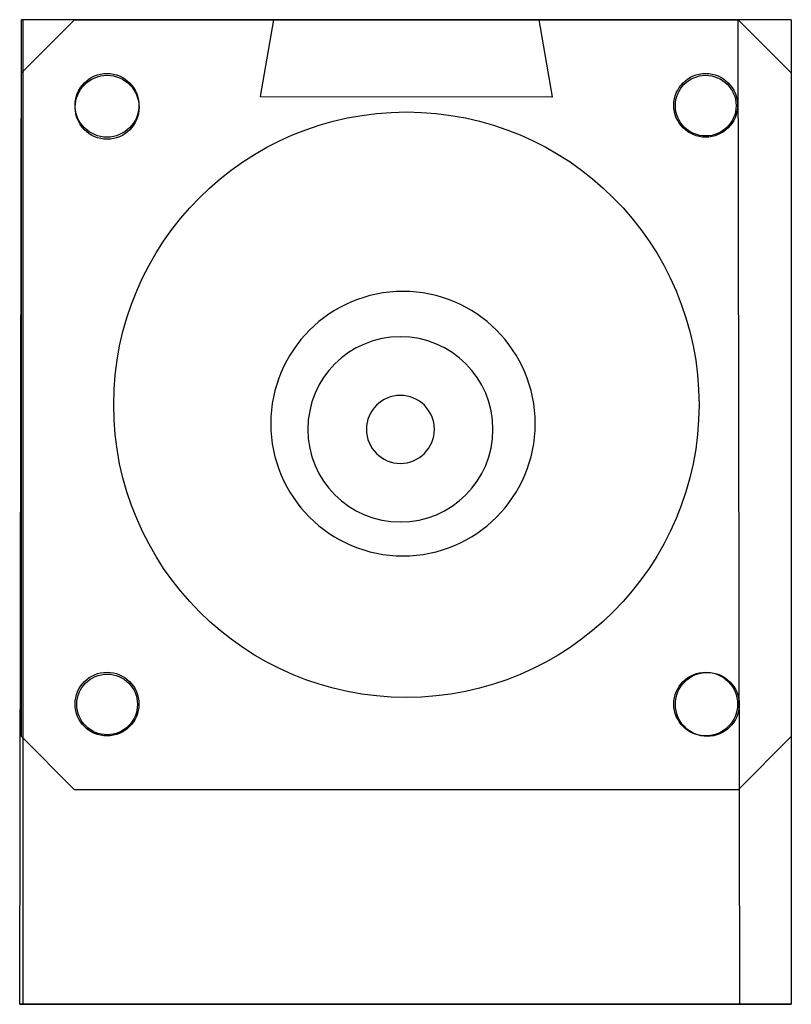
# Model space of a CAD drawing. Header units: millimetres. Extents: x 2149.83 to 2151.28, y 1359.25 to 1361.1.
import ezdxf

# ---------------------------------------------------------------- set-up
doc = ezdxf.new("R2010")
doc.units = ezdxf.units.MM
doc.layers.add('GASKET', color=4, linetype='Continuous', lineweight=25)
doc.layers.add('LEDY', color=2, linetype='Continuous', lineweight=35)
for name, color, linetype in [('LBRACKETTOP', 132, 'Continuous'), ('LEDG', 110, 'Continuous'), ('LEDR', 232, 'Continuous'), ('LENS', 20, 'Continuous'), ('SSBOTLBRK', 132, 'Continuous'), ('SScable', 7, 'Continuous')]:
    doc.layers.add(name, color=color, linetype=linetype)

msp = doc.modelspace()

# ---------------------------------------------------------------- linework, layer by layer
at = {"layer": 'GASKET'}
for p, q in [((2149.8291, 1360.9997), (2149.9289, 1361.0994)), ((2149.8291, 1360.9997), (2149.9289, 1361.0994)), ((2149.9289, 1361.0994), (2151.1761, 1361.0994)), ((2151.1761, 1361.0994), (2151.2759, 1360.9997)), ((2149.8291, 1359.7524), (2149.8291, 1360.9997)), ((2151.2759, 1360.9997), (2151.2759, 1359.7524)), ((2149.9289, 1359.6526), (2149.8291, 1359.7524)), ((2151.2759, 1359.7524), (2151.1761, 1359.6526)), ((2151.1761, 1359.6526), (2149.9289, 1359.6526))]:
    msp.add_line(p, q, dxfattribs=at)
for centre, radius in [((2149.99, 1360.9386), 0.0599), ((2151.115, 1360.9386), 0.0599), ((2150.5525, 1360.376), 0.55), ((2149.99, 1359.8135), 0.0599), ((2151.115, 1359.8135), 0.0599)]:
    msp.add_circle(centre, radius, dxfattribs=at)
at = {"layer": 'LBRACKETTOP'}
for p, q in [((2149.8259, 1359.2494, 9.41), (2149.8291, 1361.0994, 9.41)), ((2151.2759, 1361.0994, 9.41), (2149.8291, 1361.0994, 9.41)), ((2151.2759, 1361.0994, 9.41), (2151.2759, 1359.2494, 9.41)), ((2151.2759, 1359.2494, 9.41), (2149.8259, 1359.2494, 9.41)), ((2151.2759, 1359.2494, 10.81), (2149.8259, 1359.2494, 10.81)), ((2149.8259, 1359.2494, 10.81), (2149.8259, 1359.2494, 9.41)), ((2151.2759, 1359.2494, 9.41), (2151.2759, 1359.2494, 10.81))]:
    msp.add_line(p, q, dxfattribs=at)
at = {"layer": 'LBRACKETTOP', "extrusion": (0, -1, 0)}
for p, q in [((2149.8259, 1359.2494, 10.81), (2149.8259, 1359.2494, 10.31)), ((2149.8259, 1359.2494, 10.31), (2149.8259, 1359.2494, 9.997)), ((2150.5509, 1359.2494, 10.81), (2150.1759, 1359.2494, 10.81)), ((2150.3316, 1359.2494, 10.31), (2150.7691, 1359.2494, 10.31)), ((2150.3316, 1359.2494, 9.997), (2150.7691, 1359.2494, 9.997)), ((2150.5509, 1359.2494, 10.81), (2150.9259, 1359.2494, 10.81))]:
    msp.add_line(p, q, dxfattribs=at)
at = {"layer": 'LBRACKETTOP', "elevation": 10.81}
for points in [[(2151.2759, 1359.2494), (2149.8259, 1359.2494), (2149.8259, 1359.2494), (2149.8259, 1359.2494)], [(2151.2759, 1359.2494), (2149.8259, 1359.2494)]]:
    msp.add_lwpolyline(points, dxfattribs=at)
at = {"layer": 'LBRACKETTOP'}
msp.add_polyline3d([(2151.2759, 1359.2494, 10.81), (2149.8259, 1359.2494, 10.81), (2149.8259, 1359.2494, 9.41), (2151.2759, 1359.2494, 9.41), (2151.2759, 1359.2494, 10.81)], dxfattribs=at)
for centre, radius in [((2149.9902, 1360.9349, 9.5226), 0.06), ((2151.115, 1360.9379, 9.5226), 0.057), ((2149.9902, 1359.8129, 9.5226), 0.057), ((2151.118, 1359.8129, 9.5226), 0.06)]:
    msp.add_circle(centre, radius, dxfattribs=at)
at = {"layer": 'LBRACKETTOP', "extrusion": (0, -1, 0)}
for centre, start, end in [((2150.3316, 10.1535, -1359.2494), 90, 270), ((2150.7691, 10.1535, -1359.2494), 270, 90)]:
    msp.add_arc(centre, 0.1565, start, end, dxfattribs=at)
at = {"layer": 'LEDG', "extrusion": (0.000335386, 1, 0)}
msp.add_circle((-2150.1012, 8.7593, 1361.8202), 0.1465, dxfattribs=at)
at = {"layer": 'LEDR', "extrusion": (0.000335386, 1, 0)}
msp.add_circle((-2150.1012, 8.4153, 1361.8202), 0.1465, dxfattribs=at)
at = {"layer": 'LEDY', "extrusion": (0.000335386, 1, 0)}
msp.add_circle((-2150.1012, 9.1033, 1361.8202), 0.1465, dxfattribs=at)
at = {"layer": 'LENS'}
for p, q in [((2150.3029, 1361.0991), (2150.2778, 1360.9549)), ((2150.8022, 1361.0989), (2150.3029, 1361.0991)), ((2150.8269, 1360.9545), (2150.8022, 1361.0989)), ((2150.2778, 1360.9549), (2150.8255, 1360.9546)), ((2150.8255, 1360.9546), (2150.8269, 1360.9545))]:
    msp.add_line(p, q, dxfattribs=at)
at = {"layer": 'SSBOTLBRK', "extrusion": (0, 1e-16, -1)}
for p, q in [((2149.8316, 1361.0994, -0.06), (2149.8316, 1359.2494, -0.06)), ((2151.1793, 1359.2494, -0.06), (2151.1761, 1361.0994, -0.06))]:
    msp.add_line(p, q, dxfattribs=at)
at = {"layer": 'SSBOTLBRK', "extrusion": (-1e-16, -1, -1e-16)}
for q in [(2150.0793, 1359.2494, -1.46), (2150.8293, 1359.2494, -1.46)]:
    msp.add_line((2150.4543, 1359.2494, -1.46), q, dxfattribs=at)
at = {"layer": 'SSBOTLBRK', "extrusion": (0, 1e-16, -1)}
msp.add_circle((-2150.5462, 1360.3404, 0.1726), 0.2485, dxfattribs=at)
at = {"layer": 'SScable', "extrusion": (0, 1e-16, -1)}
for centre, radius in [((-2150.5413, 1360.3297, 11.276), 0.174), ((-2150.5413, 1360.3297, 0.276), 0.0639)]:
    msp.add_circle(centre, radius, dxfattribs=at)

doc.saveas('drawing.dxf')
